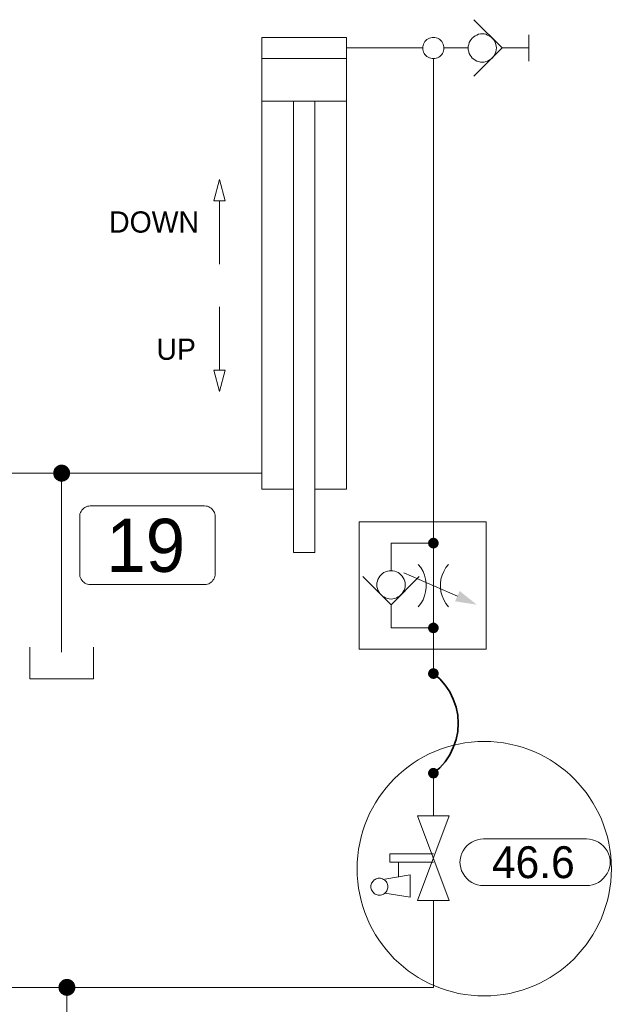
# Model space of a CAD drawing. Header units: millimetres. Extents: x 0 to 203, y 0 to 47.
# Tile 194 of 196: x 172.39 to 174.59, y 38.77 to 42.42. Entities that reach past the tile are written whole.
import ezdxf

# ---------------------------------------------------------------- set-up
doc = ezdxf.new("R2010")
doc.units = ezdxf.units.MM
for name, color, linetype in [('PDF_Geomertry', 7, 'Continuous'), ('PDF_Solid Fills', 7, 'Continuous'), ('PDF_Text', 7, 'Continuous')]:
    doc.layers.add(name, color=color, linetype=linetype)
doc.styles.add('PDF Arial', font='txt')

msp = doc.modelspace()

# ---------------------------------------------------------------- hatches: boundary and pattern name
at = {"layer": 'PDF_Solid Fills', "transparency": 33554559}
for points in [[(172.5471, 40.736), (172.5249, 40.7582), (172.5282, 40.761)], [(172.5471, 40.736), (172.5282, 40.761), (172.5318, 40.7632)], [(172.5471, 40.736), (172.5318, 40.7632), (172.5352, 40.7651)], [(172.5471, 40.736), (172.5352, 40.7651), (172.5393, 40.7665)], [(172.5471, 40.736), (172.5393, 40.7665), (172.5429, 40.7674)], [(172.5471, 40.736), (172.5429, 40.7674), (172.5471, 40.7674)], [(172.5471, 40.736), (172.5513, 40.7674), (172.5554, 40.7665)], [(172.5471, 40.736), (172.5471, 40.7674), (172.5513, 40.7674)], [(172.5471, 40.736), (172.5554, 40.7665), (172.5596, 40.7651)], [(172.5471, 40.736), (172.5596, 40.7651), (172.5629, 40.7632)], [(172.5471, 40.736), (172.5629, 40.7632), (172.5665, 40.761)], [(172.5471, 40.736), (172.5665, 40.761), (172.5693, 40.7582)], [(172.5471, 40.736), (172.5157, 40.736), (172.5165, 40.7401)], [(172.5471, 40.736), (172.5165, 40.7318), (172.5157, 40.736)], [(172.5471, 40.736), (172.5165, 40.7401), (172.5171, 40.7443)], [(172.5471, 40.736), (172.5171, 40.7276), (172.5165, 40.7318)], [(172.5471, 40.736), (172.5171, 40.7443), (172.5185, 40.7479)], [(172.5471, 40.736), (172.5185, 40.7243), (172.5171, 40.7276)], [(172.5471, 40.736), (172.5185, 40.7479), (172.5199, 40.7521)], [(172.5471, 40.736), (172.5199, 40.7201), (172.5185, 40.7243)], [(172.5471, 40.736), (172.5199, 40.7521), (172.5221, 40.7549)], [(172.5471, 40.736), (172.5221, 40.7165), (172.5199, 40.7201)], [(172.5471, 40.736), (172.5221, 40.7549), (172.5249, 40.7582)], [(172.5471, 40.736), (172.5249, 40.7138), (172.5221, 40.7165)], [(172.5471, 40.736), (172.5282, 40.711), (172.5249, 40.7138)], [(172.5471, 40.736), (172.5318, 40.709), (172.5282, 40.711)], [(172.5471, 40.736), (172.5352, 40.7068), (172.5318, 40.709)], [(172.5471, 40.736), (172.5393, 40.7054), (172.5352, 40.7068)], [(172.5471, 40.736), (172.5429, 40.7049), (172.5393, 40.7054)], [(172.5471, 40.736), (172.5471, 40.7049), (172.5429, 40.7049)], [(172.5471, 40.736), (172.5693, 40.7582), (172.5721, 40.7549)], [(172.5471, 40.736), (172.5721, 40.7549), (172.5749, 40.7521)], [(172.5471, 40.736), (172.5749, 40.7521), (172.5763, 40.7479)], [(172.5471, 40.736), (172.5763, 40.7479), (172.5777, 40.7443)], [(172.5471, 40.736), (172.5777, 40.7443), (172.5782, 40.7401)], [(172.5471, 40.736), (172.5782, 40.7401), (172.579, 40.736)], [(172.5471, 40.736), (172.5513, 40.7049), (172.5471, 40.7049)], [(172.5471, 40.736), (172.5554, 40.7054), (172.5513, 40.7049)], [(172.5471, 40.736), (172.5596, 40.7068), (172.5554, 40.7054)], [(172.5471, 40.736), (172.5629, 40.709), (172.5596, 40.7068)], [(172.5471, 40.736), (172.5665, 40.711), (172.5629, 40.709)], [(172.5471, 40.736), (172.5693, 40.7138), (172.5665, 40.711)], [(172.5471, 40.736), (172.5721, 40.7165), (172.5693, 40.7138)], [(172.5471, 40.736), (172.5749, 40.7201), (172.5721, 40.7165)], [(172.5471, 40.736), (172.5763, 40.7243), (172.5749, 40.7201)], [(172.5471, 40.736), (172.5777, 40.7276), (172.5763, 40.7243)], [(172.5471, 40.736), (172.5782, 40.7318), (172.5777, 40.7276)], [(172.5471, 40.736), (172.579, 40.736), (172.5782, 40.7318)], [(173.9263, 40.4763), (173.9068, 40.479), (173.9074, 40.4818)], [(173.9263, 40.4763), (173.9068, 40.4763), (173.9068, 40.479)], [(173.9263, 40.4763), (173.9068, 40.4743), (173.9068, 40.4763)], [(173.9263, 40.4763), (173.9074, 40.4715), (173.9068, 40.4743)], [(173.9263, 40.4763), (173.9074, 40.4818), (173.9082, 40.484)], [(173.9263, 40.4763), (173.9082, 40.4693), (173.9074, 40.4715)], [(173.9263, 40.4763), (173.9082, 40.484), (173.9096, 40.4868)], [(173.9263, 40.4763), (173.9096, 40.4665), (173.9082, 40.4693)], [(173.9263, 40.4763), (173.9096, 40.4868), (173.911, 40.4888)], [(173.9263, 40.4763), (173.911, 40.4646), (173.9096, 40.4665)], [(173.9263, 40.4763), (173.911, 40.4888), (173.9124, 40.4901)], [(173.9263, 40.4763), (173.9124, 40.4624), (173.911, 40.4646)], [(173.9263, 40.4763), (173.9124, 40.4901), (173.9143, 40.4924)], [(173.9263, 40.4763), (173.9143, 40.461), (173.9124, 40.4624)], [(173.9263, 40.4763), (173.9143, 40.4924), (173.9165, 40.4937)], [(173.9263, 40.4763), (173.9165, 40.4596), (173.9143, 40.461)], [(173.9263, 40.4763), (173.9165, 40.4937), (173.9193, 40.4951)], [(173.9263, 40.4763), (173.9193, 40.4582), (173.9165, 40.4596)], [(173.9263, 40.4763), (173.9193, 40.4951), (173.9213, 40.4957)], [(173.9263, 40.4763), (173.9213, 40.4576), (173.9193, 40.4582)], [(173.9263, 40.4763), (173.9213, 40.4957), (173.924, 40.4965)], [(173.9263, 40.4763), (173.924, 40.4568), (173.9213, 40.4576)], [(173.9263, 40.4763), (173.924, 40.4965), (173.9263, 40.4965)], [(173.9263, 40.4763), (173.9263, 40.4568), (173.924, 40.4568)], [(173.9263, 40.4763), (173.929, 40.4965), (173.9318, 40.4957)], [(173.9263, 40.4763), (173.9263, 40.4965), (173.929, 40.4965)], [(173.9263, 40.4763), (173.9318, 40.4957), (173.9338, 40.4951)], [(173.9263, 40.4763), (173.9338, 40.4951), (173.936, 40.4937)], [(173.9263, 40.4763), (173.936, 40.4937), (173.9388, 40.4924)], [(173.9263, 40.4763), (173.9388, 40.4924), (173.9402, 40.4901)], [(173.9263, 40.4763), (173.9402, 40.4901), (173.9421, 40.4888)], [(173.9263, 40.4763), (173.9421, 40.4888), (173.9435, 40.4868)], [(173.9263, 40.4763), (173.9435, 40.4868), (173.9443, 40.484)], [(173.9263, 40.4763), (173.9443, 40.484), (173.9457, 40.4818)], [(173.9263, 40.4763), (173.9457, 40.4818), (173.9457, 40.479)], [(173.9263, 40.4763), (173.9457, 40.479), (173.9463, 40.4763)], [(173.9263, 40.4763), (173.929, 40.4568), (173.9263, 40.4568)], [(173.9263, 40.4763), (173.9318, 40.4576), (173.929, 40.4568)], [(173.9263, 40.4763), (173.9338, 40.4582), (173.9318, 40.4576)], [(173.9263, 40.4763), (173.936, 40.4596), (173.9338, 40.4582)], [(173.9263, 40.4763), (173.9388, 40.461), (173.936, 40.4596)], [(173.9263, 40.4763), (173.9402, 40.4624), (173.9388, 40.461)], [(173.9263, 40.4763), (173.9421, 40.4646), (173.9402, 40.4624)], [(173.9263, 40.4763), (173.9435, 40.4665), (173.9421, 40.4646)], [(173.9263, 40.4763), (173.9443, 40.4693), (173.9435, 40.4665)], [(173.9263, 40.4763), (173.9457, 40.4715), (173.9443, 40.4693)], [(173.9263, 40.4763), (173.9457, 40.4743), (173.9457, 40.4715)], [(173.9263, 40.4763), (173.9463, 40.4763), (173.9457, 40.4743)], [(173.9263, 40.1624), (173.911, 40.1743), (173.9124, 40.1763)], [(173.9263, 40.1624), (173.9124, 40.1763), (173.9143, 40.1776)], [(173.9263, 40.1624), (173.9143, 40.1776), (173.9165, 40.179)], [(173.9263, 40.1624), (173.9165, 40.179), (173.9193, 40.1804)], [(173.9263, 40.1624), (173.9193, 40.1804), (173.9213, 40.1813)], [(173.9263, 40.1624), (173.9213, 40.1813), (173.924, 40.1818)], [(173.9263, 40.1624), (173.924, 40.1818), (173.9263, 40.1818)], [(173.9263, 40.1624), (173.929, 40.1818), (173.9318, 40.1813)], [(173.9263, 40.1624), (173.9263, 40.1818), (173.929, 40.1818)], [(173.9263, 40.1624), (173.9318, 40.1813), (173.9338, 40.1804)], [(173.9263, 40.1624), (173.9338, 40.1804), (173.936, 40.179)], [(173.9263, 40.1624), (173.936, 40.179), (173.9388, 40.1776)], [(173.9263, 40.1624), (173.9388, 40.1776), (173.9402, 40.1763)], [(173.9263, 40.1624), (173.9402, 40.1763), (173.9421, 40.1743)], [(173.9263, 40.1624), (173.9068, 40.1651), (173.9074, 40.1674)], [(173.9263, 40.1624), (173.9068, 40.1624), (173.9068, 40.1651)], [(173.9263, 40.1624), (173.9068, 40.1596), (173.9068, 40.1624)], [(173.9263, 40.1624), (173.9074, 40.1576), (173.9068, 40.1596)], [(173.9263, 40.1624), (173.9074, 40.1674), (173.9082, 40.1701)], [(173.9263, 40.1624), (173.9082, 40.1549), (173.9074, 40.1576)], [(173.9263, 40.1624), (173.9082, 40.1701), (173.9096, 40.1721)], [(173.9263, 40.1624), (173.9096, 40.1526), (173.9082, 40.1549)], [(173.9263, 40.1624), (173.9096, 40.1721), (173.911, 40.1743)], [(173.9263, 40.1624), (173.911, 40.1507), (173.9096, 40.1526)], [(173.9263, 40.1624), (173.9124, 40.1485), (173.911, 40.1507)], [(173.9263, 40.1624), (173.9143, 40.1465), (173.9124, 40.1485)], [(173.9263, 40.1624), (173.9165, 40.1451), (173.9143, 40.1465)], [(173.9263, 40.1624), (173.9193, 40.1443), (173.9165, 40.1451)], [(173.9263, 40.1624), (173.9213, 40.1437), (173.9193, 40.1443)], [(173.9263, 40.1624), (173.924, 40.1429), (173.9213, 40.1437)], [(173.9263, 40.1624), (173.9263, 40.1429), (173.924, 40.1429)], [(173.9263, 40.1624), (173.9421, 40.1743), (173.9435, 40.1721)], [(173.9263, 40.1624), (173.9435, 40.1721), (173.9443, 40.1701)], [(173.9263, 40.1624), (173.9443, 40.1701), (173.9457, 40.1674)], [(173.9263, 40.1624), (173.9457, 40.1674), (173.9457, 40.1651)], [(173.9263, 40.1624), (173.9457, 40.1651), (173.9463, 40.1624)], [(173.9263, 40.1624), (173.929, 40.1429), (173.9263, 40.1429)], [(173.9263, 40.1624), (173.9318, 40.1437), (173.929, 40.1429)], [(173.9263, 40.1624), (173.9338, 40.1443), (173.9318, 40.1437)], [(173.9263, 40.1624), (173.936, 40.1451), (173.9338, 40.1443)], [(173.9263, 40.1624), (173.9388, 40.1465), (173.936, 40.1451)], [(173.9263, 40.1624), (173.9402, 40.1485), (173.9388, 40.1465)], [(173.9263, 40.1624), (173.9421, 40.1507), (173.9402, 40.1485)], [(173.9263, 40.1624), (173.9435, 40.1526), (173.9421, 40.1507)], [(173.9263, 40.1624), (173.9443, 40.1549), (173.9435, 40.1526)], [(173.9263, 40.1624), (173.9457, 40.1576), (173.9443, 40.1549)], [(173.9263, 40.1624), (173.9457, 40.1596), (173.9457, 40.1576)], [(173.9263, 40.1624), (173.9463, 40.1624), (173.9457, 40.1596)], [(173.9263, 39.9937), (173.9068, 39.9957), (173.9074, 39.9985)], [(173.9263, 39.9937), (173.9068, 39.9937), (173.9068, 39.9957)], [(173.9263, 39.9937), (173.9068, 39.991), (173.9068, 39.9937)], [(173.9263, 39.9937), (173.9074, 39.9882), (173.9068, 39.991)], [(173.9263, 39.9937), (173.9074, 39.9985), (173.9082, 40.0007)], [(173.9263, 39.9937), (173.9082, 39.986), (173.9074, 39.9882)], [(173.9263, 39.9937), (173.9082, 40.0007), (173.9096, 40.0035)], [(173.9263, 39.9937), (173.9096, 39.9832), (173.9082, 39.986)], [(173.9263, 39.9937), (173.9096, 40.0035), (173.911, 40.0054)], [(173.9263, 39.9937), (173.911, 39.9813), (173.9096, 39.9832)], [(173.9263, 39.9937), (173.911, 40.0054), (173.9124, 40.0076)], [(173.9263, 39.9937), (173.9124, 39.9799), (173.911, 39.9813)], [(173.9263, 39.9937), (173.9124, 40.0076), (173.9143, 40.009)], [(173.9263, 39.9937), (173.9143, 39.9776), (173.9124, 39.9799)], [(173.9263, 39.9937), (173.9143, 40.009), (173.9165, 40.0104)], [(173.9263, 39.9937), (173.9165, 39.9763), (173.9143, 39.9776)], [(173.9263, 39.9937), (173.9165, 40.0104), (173.9193, 40.0118)], [(173.9263, 39.9937), (173.9193, 39.9749), (173.9165, 39.9763)], [(173.9263, 39.9937), (173.9193, 40.0118), (173.9213, 40.0124)], [(173.9263, 39.9937), (173.9213, 39.9743), (173.9193, 39.9749)], [(173.9263, 39.9937), (173.9213, 40.0124), (173.924, 40.0132)], [(173.9263, 39.9937), (173.924, 39.9735), (173.9213, 39.9743)], [(173.9263, 39.9937), (173.924, 40.0132), (173.9263, 40.0132)], [(173.9263, 39.9937), (173.9263, 39.9735), (173.924, 39.9735)], [(173.9263, 39.9937), (173.929, 40.0132), (173.9318, 40.0124)], [(173.9263, 39.9937), (173.9263, 40.0132), (173.929, 40.0132)], [(173.9263, 39.9937), (173.9318, 40.0124), (173.9338, 40.0118)], [(173.9263, 39.9937), (173.9338, 40.0118), (173.936, 40.0104)], [(173.9263, 39.9937), (173.936, 40.0104), (173.9388, 40.009)], [(173.9263, 39.9937), (173.9388, 40.009), (173.9402, 40.0076)], [(173.9263, 39.9937), (173.9402, 40.0076), (173.9421, 40.0054)], [(173.9263, 39.9937), (173.9421, 40.0054), (173.9435, 40.0035)], [(173.9263, 39.9937), (173.9435, 40.0035), (173.9443, 40.0007)], [(173.9263, 39.9937), (173.9443, 40.0007), (173.9457, 39.9985)], [(173.9263, 39.9937), (173.9457, 39.9985), (173.9457, 39.9957)], [(173.9263, 39.9937), (173.9457, 39.9957), (173.9463, 39.9937)], [(173.9263, 39.9937), (173.929, 39.9735), (173.9263, 39.9735)], [(173.9263, 39.9937), (173.9318, 39.9743), (173.929, 39.9735)], [(173.9263, 39.9937), (173.9338, 39.9749), (173.9318, 39.9743)], [(173.9263, 39.9937), (173.936, 39.9763), (173.9338, 39.9749)], [(173.9263, 39.9937), (173.9388, 39.9776), (173.936, 39.9763)], [(173.9263, 39.9937), (173.9402, 39.9799), (173.9388, 39.9776)], [(173.9263, 39.9937), (173.9421, 39.9813), (173.9402, 39.9799)], [(173.9263, 39.9937), (173.9435, 39.9832), (173.9421, 39.9813)], [(173.9263, 39.9937), (173.9443, 39.986), (173.9435, 39.9832)], [(173.9263, 39.9937), (173.9457, 39.9882), (173.9443, 39.986)], [(173.9263, 39.9937), (173.9457, 39.991), (173.9457, 39.9882)], [(173.9263, 39.9937), (173.9463, 39.9937), (173.9457, 39.991)], [(173.9263, 39.6243), (173.9068, 39.6263), (173.9074, 39.629)], [(173.9263, 39.6243), (173.9074, 39.629), (173.9082, 39.6318)], [(173.9263, 39.6243), (173.9082, 39.6318), (173.9096, 39.634)], [(173.9263, 39.6243), (173.9096, 39.634), (173.911, 39.636)], [(173.9263, 39.6243), (173.911, 39.636), (173.9124, 39.6382)], [(173.9263, 39.6243), (173.9124, 39.6382), (173.9143, 39.6396)], [(173.9263, 39.6243), (173.9143, 39.6396), (173.9165, 39.641)], [(173.9263, 39.6243), (173.9165, 39.641), (173.9193, 39.6424)], [(173.9263, 39.6243), (173.9193, 39.6424), (173.9213, 39.6429)], [(173.9263, 39.6243), (173.9213, 39.6429), (173.924, 39.6437)], [(173.9263, 39.6243), (173.924, 39.6437), (173.9263, 39.6437)], [(173.9263, 39.6243), (173.929, 39.6437), (173.9318, 39.6429)], [(173.9263, 39.6243), (173.9263, 39.6437), (173.929, 39.6437)], [(173.9263, 39.6243), (173.9318, 39.6429), (173.9338, 39.6424)], [(173.9263, 39.6243), (173.9338, 39.6424), (173.936, 39.641)], [(173.9263, 39.6243), (173.936, 39.641), (173.9388, 39.6396)], [(173.9263, 39.6243), (173.9388, 39.6396), (173.9402, 39.6382)], [(173.9263, 39.6243), (173.9402, 39.6382), (173.9421, 39.636)], [(173.9263, 39.6243), (173.9421, 39.636), (173.9435, 39.634)], [(173.9263, 39.6243), (173.9435, 39.634), (173.9443, 39.6318)], [(173.9263, 39.6243), (173.9443, 39.6318), (173.9457, 39.629)], [(173.9263, 39.6243), (173.9457, 39.629), (173.9457, 39.6263)], [(173.9263, 39.6243), (173.9068, 39.6243), (173.9068, 39.6263)], [(173.9263, 39.6243), (173.9068, 39.6215), (173.9068, 39.6243)], [(173.9263, 39.6243), (173.9074, 39.6187), (173.9068, 39.6215)], [(173.9263, 39.6243), (173.9082, 39.6165), (173.9074, 39.6187)], [(173.9263, 39.6243), (173.9096, 39.6146), (173.9082, 39.6165)], [(173.9263, 39.6243), (173.911, 39.6118), (173.9096, 39.6146)], [(173.9263, 39.6243), (173.9124, 39.6104), (173.911, 39.6118)], [(173.9263, 39.6243), (173.9143, 39.6082), (173.9124, 39.6104)], [(173.9263, 39.6243), (173.9165, 39.6068), (173.9143, 39.6082)], [(173.9263, 39.6243), (173.9193, 39.6063), (173.9165, 39.6068)], [(173.9263, 39.6243), (173.9213, 39.6049), (173.9193, 39.6063)], [(173.9263, 39.6243), (173.924, 39.6049), (173.9213, 39.6049)], [(173.9263, 39.6243), (173.9263, 39.604), (173.924, 39.6049)], [(173.9263, 39.6243), (173.9457, 39.6263), (173.9463, 39.6243)], [(173.9263, 39.6243), (173.929, 39.6049), (173.9263, 39.604)], [(173.9263, 39.6243), (173.9318, 39.6049), (173.929, 39.6049)], [(173.9263, 39.6243), (173.9338, 39.6063), (173.9318, 39.6049)], [(173.9263, 39.6243), (173.936, 39.6068), (173.9338, 39.6063)], [(173.9263, 39.6243), (173.9388, 39.6082), (173.936, 39.6068)], [(173.9263, 39.6243), (173.9402, 39.6104), (173.9388, 39.6082)], [(173.9263, 39.6243), (173.9421, 39.6118), (173.9402, 39.6104)], [(173.9263, 39.6243), (173.9435, 39.6146), (173.9421, 39.6118)], [(173.9263, 39.6243), (173.9443, 39.6165), (173.9435, 39.6146)], [(173.9263, 39.6243), (173.9457, 39.6187), (173.9443, 39.6165)], [(173.9263, 39.6243), (173.9457, 39.6215), (173.9457, 39.6187)], [(173.9263, 39.6243), (173.9463, 39.6243), (173.9457, 39.6215)], [(172.5671, 38.8304), (172.5352, 38.8304), (172.536, 38.8346)], [(172.5671, 38.8304), (172.536, 38.8263), (172.5352, 38.8304)], [(172.5671, 38.8304), (172.536, 38.8346), (172.5365, 38.8382)], [(172.5671, 38.8304), (172.5365, 38.8221), (172.536, 38.8263)], [(172.5671, 38.8304), (172.5365, 38.8382), (172.5379, 38.8424)], [(172.5671, 38.8304), (172.5379, 38.8179), (172.5365, 38.8221)], [(172.5671, 38.8304), (172.5379, 38.8424), (172.5393, 38.8457)], [(172.5671, 38.8304), (172.5393, 38.8146), (172.5379, 38.8179)], [(172.5671, 38.8304), (172.5393, 38.8457), (172.5421, 38.8493)], [(172.5671, 38.8304), (172.5421, 38.811), (172.5393, 38.8146)], [(172.5671, 38.8304), (172.5421, 38.8493), (172.5449, 38.8526)], [(172.5671, 38.8304), (172.5449, 38.8082), (172.5421, 38.811)], [(172.5671, 38.8304), (172.5449, 38.8526), (172.5477, 38.8554)], [(172.5671, 38.8304), (172.5477, 38.8054), (172.5449, 38.8082)], [(172.5671, 38.8304), (172.5477, 38.8554), (172.5513, 38.8576)], [(172.5671, 38.8304), (172.5513, 38.8035), (172.5477, 38.8054)], [(172.5671, 38.8304), (172.5513, 38.8576), (172.5546, 38.8596)], [(172.5671, 38.8304), (172.5546, 38.8013), (172.5513, 38.8035)], [(172.5671, 38.8304), (172.5546, 38.8596), (172.5588, 38.8604)], [(172.5671, 38.8304), (172.5588, 38.7999), (172.5546, 38.8013)], [(172.5671, 38.8304), (172.5588, 38.8604), (172.5629, 38.8618)], [(172.5671, 38.8304), (172.5629, 38.7993), (172.5588, 38.7999)], [(172.5671, 38.8304), (172.5629, 38.8618), (172.5671, 38.8618)], [(172.5671, 38.8304), (172.5671, 38.7985), (172.5629, 38.7993)], [(172.5671, 38.8304), (172.5713, 38.8618), (172.5749, 38.8604)], [(172.5671, 38.8304), (172.5671, 38.8618), (172.5713, 38.8618)], [(172.5671, 38.8304), (172.5749, 38.8604), (172.579, 38.8596)], [(172.5671, 38.8304), (172.579, 38.8596), (172.5824, 38.8576)], [(172.5671, 38.8304), (172.5824, 38.8576), (172.586, 38.8554)], [(172.5671, 38.8304), (172.586, 38.8554), (172.5893, 38.8526)], [(172.5671, 38.8304), (172.5893, 38.8526), (172.5921, 38.8493)], [(172.5671, 38.8304), (172.5921, 38.8493), (172.5943, 38.8457)], [(172.5671, 38.8304), (172.5943, 38.8457), (172.5957, 38.8424)], [(172.5671, 38.8304), (172.5957, 38.8424), (172.5971, 38.8382)], [(172.5671, 38.8304), (172.5971, 38.8382), (172.5985, 38.8346)], [(172.5671, 38.8304), (172.5985, 38.8346), (172.5985, 38.8304)], [(172.5671, 38.8304), (172.5713, 38.7993), (172.5671, 38.7985)], [(172.5671, 38.8304), (172.5749, 38.7999), (172.5713, 38.7993)], [(172.5671, 38.8304), (172.579, 38.8013), (172.5749, 38.7999)], [(172.5671, 38.8304), (172.5824, 38.8035), (172.579, 38.8013)], [(172.5671, 38.8304), (172.586, 38.8054), (172.5824, 38.8035)], [(172.5671, 38.8304), (172.5893, 38.8082), (172.586, 38.8054)], [(172.5671, 38.8304), (172.5921, 38.811), (172.5893, 38.8082)], [(172.5671, 38.8304), (172.5943, 38.8146), (172.5921, 38.811)], [(172.5671, 38.8304), (172.5957, 38.8179), (172.5943, 38.8146)], [(172.5671, 38.8304), (172.5971, 38.8221), (172.5957, 38.8179)], [(172.5671, 38.8304), (172.5985, 38.8263), (172.5971, 38.8221)], [(172.5671, 38.8304), (172.5985, 38.8304), (172.5985, 38.8263)]]:
    msp.add_hatch(color=256, dxfattribs=at).paths.add_polyline_path(points)

# ---------------------------------------------------------------- linework, layer by layer
at = {"layer": 'PDF_Geomertry', "lineweight": 15}
for points in [[(174.0768, 42.2068), (174.1818, 42.3118), (174.0768, 42.4165)], [(173.4865, 40.6771), (173.604, 40.6771), (173.604, 42.3507), (173.2902, 42.3507), (173.2902, 40.6771), (173.4074, 40.6771)], [(174.2804, 42.361), (174.2804, 42.2624)], [(173.8874, 42.3118), (173.604, 42.3118)], [(174.0554, 42.3118), (174.0249, 42.3118), (173.9657, 42.3118)], [(174.1818, 42.3118), (174.2804, 42.3118)], [(173.2902, 42.2721), (173.604, 42.2721)], [(173.9263, 40.4763), (173.9263, 40.5554), (173.9263, 42.2721)], [(173.2902, 42.1151), (173.604, 42.1151)], [(173.4074, 42.1151), (173.4074, 40.4415), (173.4865, 40.4415), (173.4865, 42.1151)], [(173.1324, 41.5104), (173.1324, 41.7457)], [(173.1324, 41.3526), (173.1324, 41.1174)], [(171.7499, 40.736), (172.5471, 40.736), (173.2902, 40.736)], [(172.5471, 40.0721), (172.5471, 40.1465), (172.5471, 40.736)], [(173.7693, 40.2479), (173.7693, 40.2174), (173.7693, 40.1624), (173.9263, 40.1624), (173.9263, 40.4763), (173.7693, 40.4763), (173.7693, 40.3743)], [(173.8699, 40.241), (173.8796, 40.2535), (173.8879, 40.2665), (173.8935, 40.2813), (173.8977, 40.2965), (173.8999, 40.3118), (173.8999, 40.3271), (173.8977, 40.3429), (173.8935, 40.3576), (173.8879, 40.3721), (173.8796, 40.386), (173.8699, 40.3979)], [(173.9824, 40.3979), (173.9727, 40.386), (173.9652, 40.3721), (173.9588, 40.3576), (173.9546, 40.3429), (173.9527, 40.3271), (173.9527, 40.3118), (173.9546, 40.2965), (173.9588, 40.2813), (173.9652, 40.2665), (173.9727, 40.2535), (173.9824, 40.241)], [(173.8165, 40.3665), (174.0157, 40.2799)], [(173.874, 40.3526), (173.7693, 40.2479), (173.6643, 40.3526)], [(173.9263, 40.1624), (173.9263, 40.084), (173.9263, 39.9937)], [(172.4296, 40.0915), (172.4296, 39.9735), (172.6652, 39.9735), (172.6652, 40.0915)], [(173.9263, 39.4665), (173.9263, 39.6243)], [(171.1443, 39.1526), (171.1443, 38.8304), (172.5671, 38.8304), (173.9263, 38.8304), (173.9263, 39.1526)], [(172.5671, 37.7771), (172.5671, 37.8951), (172.5671, 38.8304)]]:
    msp.add_lwpolyline(points, dxfattribs=at)
for points in [[(173.9657, 42.3118), (173.9652, 42.3165), (173.9643, 42.3215), (173.9629, 42.3263), (173.9602, 42.3313), (173.9574, 42.3354), (173.954, 42.3396), (173.9504, 42.3429), (173.9463, 42.3457), (173.9415, 42.3479), (173.9365, 42.3493), (173.9318, 42.3507), (173.9263, 42.3507), (173.9213, 42.3507), (173.9165, 42.3493), (173.9115, 42.3479), (173.9068, 42.3457), (173.9027, 42.3429), (173.8985, 42.3396), (173.8949, 42.3354), (173.8921, 42.3313), (173.8902, 42.3263), (173.8888, 42.3215), (173.8874, 42.3165), (173.8874, 42.3118), (173.8874, 42.3063), (173.8888, 42.3013), (173.8902, 42.2965), (173.8921, 42.2915), (173.8949, 42.2874), (173.8985, 42.284), (173.9027, 42.2804), (173.9068, 42.2776), (173.9115, 42.2757), (173.9165, 42.2735), (173.9213, 42.2729), (173.9263, 42.2721), (173.9318, 42.2729), (173.9365, 42.2735), (173.9415, 42.2757), (173.9463, 42.2776), (173.9504, 42.2804), (173.954, 42.284), (173.9574, 42.2874), (173.9602, 42.2915), (173.9629, 42.2965), (173.9643, 42.3013), (173.9652, 42.3063), (173.9657, 42.3118)], [(174.1602, 42.3118), (174.1596, 42.3188), (174.1582, 42.3249), (174.156, 42.3318), (174.1532, 42.3382), (174.149, 42.3437), (174.1449, 42.3485), (174.1393, 42.3535), (174.1338, 42.3568), (174.1277, 42.3596), (174.1213, 42.3624), (174.1143, 42.3638), (174.1074, 42.3638), (174.1013, 42.3638), (174.0943, 42.3624), (174.0879, 42.3596), (174.0818, 42.3568), (174.0763, 42.3535), (174.0707, 42.3485), (174.0665, 42.3437), (174.0624, 42.3382), (174.0596, 42.3318), (174.0574, 42.3249), (174.056, 42.3188), (174.0554, 42.3118), (174.056, 42.3049), (174.0574, 42.2979), (174.0596, 42.2915), (174.0624, 42.2854), (174.0665, 42.2799), (174.0707, 42.2743), (174.0763, 42.2701), (174.0818, 42.266), (174.0879, 42.2632), (174.0943, 42.261), (174.1013, 42.2596), (174.1074, 42.259), (174.1143, 42.2596), (174.1213, 42.261), (174.1277, 42.2632), (174.1338, 42.266), (174.1393, 42.2701), (174.1449, 42.2743), (174.149, 42.2799), (174.1532, 42.2854), (174.156, 42.2915), (174.1582, 42.2979), (174.1596, 42.3049), (174.1602, 42.3118)], [(173.1115, 41.7457), (173.154, 41.7457), (173.1324, 41.8243), (173.1115, 41.7457)], [(173.154, 41.1174), (173.1115, 41.1174), (173.1324, 41.0388), (173.154, 41.1174)], [(174.1227, 40.5554), (173.6513, 40.5554), (173.6513, 40.084), (174.1227, 40.084), (174.1227, 40.5554)], [(173.8213, 40.3221), (173.8213, 40.329), (173.8199, 40.3354), (173.8179, 40.3424), (173.8143, 40.3485), (173.811, 40.354), (173.806, 40.359), (173.8013, 40.3638), (173.7957, 40.3674), (173.7893, 40.3707), (173.7832, 40.3729), (173.7763, 40.3743), (173.7693, 40.3743), (173.7624, 40.3743), (173.756, 40.3729), (173.749, 40.3707), (173.7429, 40.3674), (173.7374, 40.3638), (173.7324, 40.359), (173.7277, 40.354), (173.724, 40.3485), (173.7207, 40.3424), (173.7185, 40.3354), (173.7171, 40.329), (173.7171, 40.3221), (173.7171, 40.3151), (173.7185, 40.3082), (173.7207, 40.3021), (173.724, 40.2957), (173.7277, 40.2901), (173.7324, 40.2854), (173.7374, 40.2804), (173.7429, 40.2771), (173.749, 40.2735), (173.756, 40.2715), (173.7624, 40.2701), (173.7693, 40.2693), (173.7763, 40.2701), (173.7832, 40.2715), (173.7893, 40.2735), (173.7957, 40.2771), (173.8013, 40.2804), (173.806, 40.2854), (173.811, 40.2901), (173.8143, 40.2957), (173.8179, 40.3021), (173.8199, 40.3082), (173.8213, 40.3151), (173.8213, 40.3221)], [(174.4943, 39.3804), (174.506, 39.3799), (174.5171, 39.3776), (174.5282, 39.3735), (174.5388, 39.3687), (174.5477, 39.3624), (174.5568, 39.3549), (174.5643, 39.3457), (174.5707, 39.336), (174.5763, 39.3257), (174.5796, 39.3151), (174.5818, 39.3035), (174.5824, 39.2924), (174.5824, 39.2957), (174.5818, 39.2846), (174.5796, 39.2729), (174.5763, 39.2624), (174.5707, 39.2521), (174.5643, 39.2424), (174.5568, 39.2332), (174.5477, 39.2257), (174.5388, 39.2193), (174.5282, 39.2146), (174.5171, 39.2104), (174.506, 39.2082), (174.4943, 39.2076), (174.1129, 39.2076), (174.1013, 39.2082), (174.0902, 39.2104), (174.079, 39.2146), (174.0685, 39.2193), (174.0596, 39.2257), (174.0504, 39.2332), (174.0429, 39.2424), (174.0365, 39.2521), (174.031, 39.2624), (174.0277, 39.2729), (174.0254, 39.2846), (174.0249, 39.2957), (174.0249, 39.2924), (174.0254, 39.3035), (174.0277, 39.3151), (174.031, 39.3257), (174.0365, 39.336), (174.0429, 39.3457), (174.0504, 39.3549), (174.0596, 39.3624), (174.0685, 39.3687), (174.079, 39.3735), (174.0902, 39.3776), (174.1013, 39.3799), (174.1129, 39.3804), (174.4943, 39.3804)]]:
    msp.add_lwpolyline(points, close=True, dxfattribs=at)
at = {"layer": 'PDF_Geomertry', "lineweight": 0}
for points in [[(172.5318, 40.736), (172.5318, 40.734), (172.5324, 40.7318), (172.5324, 40.7299), (172.5338, 40.7285), (172.5346, 40.7263), (172.536, 40.7249), (172.5379, 40.7235), (172.5393, 40.7221), (172.5415, 40.7215), (172.5435, 40.7207), (172.5449, 40.7201), (172.5471, 40.7201), (172.549, 40.7201), (172.5513, 40.7207), (172.5532, 40.7215), (172.5554, 40.7221), (172.5568, 40.7235), (172.5582, 40.7249), (172.5596, 40.7263), (172.561, 40.7285), (172.5615, 40.7299), (172.5624, 40.7318), (172.5629, 40.734), (172.5629, 40.736), (172.5629, 40.7382), (172.5624, 40.7401), (172.5615, 40.7424), (172.561, 40.7437), (172.5596, 40.7457), (172.5582, 40.7471), (172.5568, 40.7485), (172.5554, 40.7499), (172.5532, 40.7507), (172.5513, 40.7513), (172.549, 40.7513), (172.5471, 40.7521), (172.5449, 40.7513), (172.5435, 40.7513), (172.5415, 40.7507), (172.5393, 40.7499), (172.5379, 40.7485), (172.536, 40.7471), (172.5346, 40.7457), (172.5338, 40.7437), (172.5324, 40.7424), (172.5324, 40.7401), (172.5318, 40.7382), (172.5318, 40.736)], [(173.9165, 40.4763), (173.9165, 40.4757), (173.9171, 40.4743), (173.9171, 40.4729), (173.9179, 40.4715), (173.9185, 40.4707), (173.9193, 40.4693), (173.9207, 40.4687), (173.9213, 40.4679), (173.9227, 40.4674), (173.924, 40.4674), (173.9254, 40.4665), (173.9263, 40.4665), (173.9277, 40.4665), (173.929, 40.4674), (173.9304, 40.4674), (173.931, 40.4679), (173.9324, 40.4687), (173.9332, 40.4693), (173.9346, 40.4707), (173.9352, 40.4715), (173.9352, 40.4729), (173.936, 40.4743), (173.936, 40.4757), (173.936, 40.4763), (173.936, 40.4776), (173.936, 40.479), (173.9352, 40.4804), (173.9352, 40.4818), (173.9346, 40.4826), (173.9332, 40.4832), (173.9324, 40.4846), (173.931, 40.4854), (173.9304, 40.486), (173.929, 40.486), (173.9277, 40.4868), (173.9263, 40.4868), (173.9254, 40.4868), (173.924, 40.486), (173.9227, 40.486), (173.9213, 40.4854), (173.9207, 40.4846), (173.9193, 40.4832), (173.9185, 40.4826), (173.9179, 40.4818), (173.9171, 40.4804), (173.9171, 40.479), (173.9165, 40.4776), (173.9165, 40.4763)], [(173.9165, 40.1624), (173.9165, 40.161), (173.9171, 40.1596), (173.9171, 40.1582), (173.9179, 40.1576), (173.9185, 40.1563), (173.9193, 40.1554), (173.9207, 40.1549), (173.9213, 40.154), (173.9227, 40.1535), (173.924, 40.1526), (173.9254, 40.1526), (173.9263, 40.1526), (173.9277, 40.1526), (173.929, 40.1526), (173.9304, 40.1535), (173.931, 40.154), (173.9324, 40.1549), (173.9332, 40.1554), (173.9346, 40.1563), (173.9352, 40.1576), (173.9352, 40.1582), (173.936, 40.1596), (173.936, 40.161), (173.936, 40.1624), (173.936, 40.1638), (173.936, 40.1646), (173.9352, 40.166), (173.9352, 40.1674), (173.9346, 40.1679), (173.9332, 40.1693), (173.9324, 40.1701), (173.931, 40.1707), (173.9304, 40.1715), (173.929, 40.1715), (173.9277, 40.1721), (173.9263, 40.1721), (173.9254, 40.1721), (173.924, 40.1715), (173.9227, 40.1715), (173.9213, 40.1707), (173.9207, 40.1701), (173.9193, 40.1693), (173.9185, 40.1679), (173.9179, 40.1674), (173.9171, 40.166), (173.9171, 40.1646), (173.9165, 40.1638), (173.9165, 40.1624)], [(173.9165, 39.9937), (173.9165, 39.9924), (173.9171, 39.991), (173.9171, 39.9896), (173.9179, 39.9882), (173.9185, 39.9874), (173.9193, 39.9868), (173.9207, 39.9854), (173.9213, 39.9846), (173.9227, 39.984), (173.924, 39.984), (173.9254, 39.984), (173.9263, 39.9832), (173.9277, 39.984), (173.929, 39.984), (173.9304, 39.984), (173.931, 39.9846), (173.9324, 39.9854), (173.9332, 39.9868), (173.9346, 39.9874), (173.9352, 39.9882), (173.9352, 39.9896), (173.936, 39.991), (173.936, 39.9924), (173.936, 39.9937), (173.936, 39.9943), (173.936, 39.9957), (173.9352, 39.9971), (173.9352, 39.9985), (173.9346, 39.9993), (173.9332, 40.0007), (173.9324, 40.0013), (173.931, 40.0021), (173.9304, 40.0026), (173.929, 40.0026), (173.9277, 40.0035), (173.9263, 40.0035), (173.9254, 40.0035), (173.924, 40.0026), (173.9227, 40.0026), (173.9213, 40.0021), (173.9207, 40.0013), (173.9193, 40.0007), (173.9185, 39.9993), (173.9179, 39.9985), (173.9171, 39.9971), (173.9171, 39.9957), (173.9165, 39.9943), (173.9165, 39.9937)], [(173.9165, 39.6243), (173.9165, 39.6229), (173.9171, 39.6215), (173.9171, 39.6201), (173.9179, 39.6193), (173.9185, 39.6179), (173.9193, 39.6174), (173.9207, 39.616), (173.9213, 39.6151), (173.9227, 39.6151), (173.924, 39.6146), (173.9254, 39.6146), (173.9263, 39.6146), (173.9277, 39.6146), (173.929, 39.6146), (173.9304, 39.6151), (173.931, 39.6151), (173.9324, 39.616), (173.9332, 39.6174), (173.9346, 39.6179), (173.9352, 39.6193), (173.9352, 39.6201), (173.936, 39.6215), (173.936, 39.6229), (173.936, 39.6243), (173.936, 39.6257), (173.936, 39.6263), (173.9352, 39.6276), (173.9352, 39.629), (173.9346, 39.6299), (173.9332, 39.6313), (173.9324, 39.6318), (173.931, 39.6326), (173.9304, 39.6332), (173.929, 39.6332), (173.9277, 39.634), (173.9263, 39.634), (173.9254, 39.634), (173.924, 39.6332), (173.9227, 39.6332), (173.9213, 39.6326), (173.9207, 39.6318), (173.9193, 39.6313), (173.9185, 39.6299), (173.9179, 39.629), (173.9171, 39.6276), (173.9171, 39.6263), (173.9165, 39.6257), (173.9165, 39.6243)], [(172.5513, 38.8304), (172.5513, 38.8285), (172.5518, 38.8263), (172.5527, 38.8243), (172.5532, 38.8221), (172.5546, 38.8207), (172.556, 38.8193), (172.5574, 38.8179), (172.5588, 38.8165), (172.561, 38.816), (172.5629, 38.8151), (172.5652, 38.8146), (172.5671, 38.8146), (172.5693, 38.8146), (172.5713, 38.8151), (172.5727, 38.816), (172.5749, 38.8165), (172.5763, 38.8179), (172.5782, 38.8193), (172.5796, 38.8207), (172.5804, 38.8221), (172.5818, 38.8243), (172.5824, 38.8263), (172.5824, 38.8285), (172.5824, 38.8304), (172.5824, 38.8326), (172.5824, 38.8346), (172.5818, 38.836), (172.5804, 38.8382), (172.5796, 38.8401), (172.5782, 38.8415), (172.5763, 38.8429), (172.5749, 38.8437), (172.5727, 38.8451), (172.5713, 38.8457), (172.5693, 38.8457), (172.5671, 38.8457), (172.5652, 38.8457), (172.5629, 38.8457), (172.561, 38.8451), (172.5588, 38.8437), (172.5574, 38.8429), (172.556, 38.8415), (172.5546, 38.8401), (172.5532, 38.8382), (172.5527, 38.836), (172.5518, 38.8346), (172.5513, 38.8326), (172.5513, 38.8304)]]:
    msp.add_lwpolyline(points, close=True, dxfattribs=at)
at = {"layer": 'PDF_Geomertry', "lineweight": 9}
msp.add_lwpolyline([(173.0777, 40.6146), (173.0832, 40.6138), (173.0879, 40.6132), (173.0929, 40.611), (173.0977, 40.609), (173.1018, 40.6063), (173.1054, 40.6026), (173.1088, 40.5985), (173.1115, 40.5943), (173.1138, 40.5901), (173.1157, 40.5854), (173.1165, 40.5799), (173.1171, 40.5749), (173.1171, 40.3624), (173.1165, 40.3576), (173.1157, 40.3526), (173.1138, 40.3479), (173.1115, 40.3429), (173.1088, 40.3388), (173.1054, 40.3346), (173.1018, 40.3318), (173.0977, 40.3285), (173.0929, 40.3263), (173.0879, 40.3249), (173.0832, 40.3235), (173.0777, 40.3235), (172.6532, 40.3235), (172.6485, 40.3235), (172.6435, 40.3249), (172.6379, 40.3263), (172.6338, 40.3285), (172.6296, 40.3318), (172.6254, 40.3346), (172.6221, 40.3388), (172.6193, 40.3429), (172.6171, 40.3479), (172.6152, 40.3526), (172.6143, 40.3576), (172.6143, 40.3624), (172.6143, 40.5749), (172.6143, 40.5799), (172.6152, 40.5854), (172.6171, 40.5901), (172.6193, 40.5943), (172.6221, 40.5985), (172.6254, 40.6026), (172.6296, 40.6063), (172.6338, 40.609), (172.6379, 40.611), (172.6435, 40.6132), (172.6485, 40.6138), (172.6532, 40.6146), (173.0777, 40.6146)], close=True, dxfattribs=at)
at = {"layer": 'PDF_Geomertry', "lineweight": 35}
msp.add_lwpolyline([(173.9263, 39.6243), (173.9499, 39.6437), (173.9699, 39.6665), (173.9874, 39.6924), (174.0004, 39.7193), (174.011, 39.7485), (174.0165, 39.7785), (174.0185, 39.809), (174.0165, 39.8396), (174.011, 39.8693), (174.0004, 39.8979), (173.9874, 39.9257), (173.9699, 39.9507), (173.9499, 39.9735), (173.9263, 39.9937)], dxfattribs=at)
at = {"layer": 'PDF_Geomertry', "color": 1, "lineweight": 15}
for points in [[(173.8671, 39.1526), (173.9852, 39.4665), (173.8671, 39.4665), (173.9852, 39.1526), (173.8671, 39.1526)], [(173.7574, 39.2035), (173.7574, 39.2076), (173.7568, 39.2118), (173.7554, 39.216), (173.7532, 39.2193), (173.7513, 39.2229), (173.7485, 39.2257), (173.7449, 39.2285), (173.7415, 39.2304), (173.7379, 39.2326), (173.7346, 39.234), (173.7304, 39.2346), (173.7263, 39.2354), (173.7221, 39.2346), (173.7179, 39.234), (173.7138, 39.2326), (173.7102, 39.2304), (173.7068, 39.2285), (173.704, 39.2257), (173.7013, 39.2229), (173.699, 39.2193), (173.6971, 39.216), (173.6957, 39.2118), (173.6949, 39.2076), (173.6949, 39.2035), (173.6949, 39.1993), (173.6957, 39.1957), (173.6971, 39.1915), (173.699, 39.1882), (173.7013, 39.1846), (173.704, 39.1813), (173.7068, 39.1785), (173.7102, 39.1763), (173.7138, 39.1743), (173.7179, 39.1735), (173.7221, 39.1721), (173.7263, 39.1721), (173.7304, 39.1721), (173.7346, 39.1735), (173.7379, 39.1743), (173.7415, 39.1763), (173.7449, 39.1785), (173.7485, 39.1813), (173.7513, 39.1846), (173.7532, 39.1882), (173.7554, 39.1915), (173.7568, 39.1957), (173.7574, 39.1993), (173.7574, 39.2035)]]:
    msp.add_lwpolyline(points, close=True, dxfattribs=at)
for points in [[(173.9263, 39.2938), (173.7652, 39.2938), (173.7652, 39.3257), (173.9263, 39.3257)], [(173.7971, 39.2388), (173.7971, 39.2938)], [(173.7457, 39.1799), (173.8402, 39.1646), (173.8402, 39.2471), (173.7457, 39.2313)]]:
    msp.add_lwpolyline(points, dxfattribs=at)
msp.add_circle((174.115, 39.2701), 0.4716, dxfattribs=at)
at = {"layer": 'PDF_Solid Fills', "transparency": 33554559}
msp.add_solid([(174.024, 40.2993), (174.0068, 40.261), (174.024, 40.2993), (174.0874, 40.2485)], dxfattribs=at)

# ---------------------------------------------------------------- texts
at = {"layer": 'PDF_Text', "attachment_point": 7, "style": 'PDF Arial'}
for s, insert, char_height in [('DOWN', (172.7235, 41.6263), 0.07874), ('UP', (172.899, 41.1549), 0.07874), ('19', (172.7129, 40.3673), 0.19685), ('46.6', (174.1435, 39.2334), 0.11811)]:
    msp.add_mtext(s, dxfattribs=dict(at, insert=insert, char_height=char_height))

doc.saveas('drawing.dxf')
